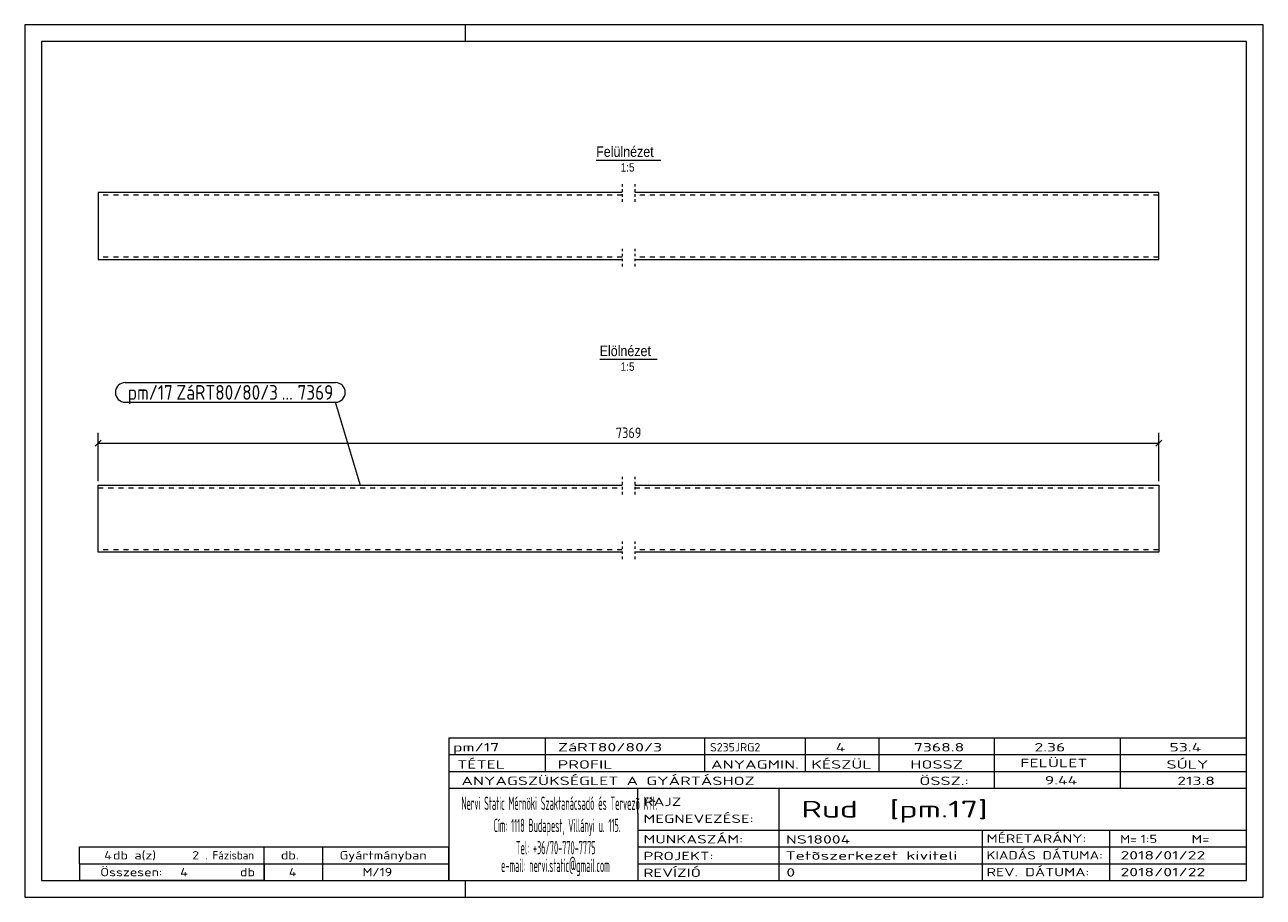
# Model space of a CAD drawing. Header units: millimetres. Extents: x 1 to 296, y 1 to 209.
import ezdxf

# ---------------------------------------------------------------- set-up
doc = ezdxf.new("R2010")
doc.units = ezdxf.units.MM
doc.header["$LTSCALE"] = 0.6
for name, pattern in [('XKITLINE00', [0]), ('XKITLINE01', [4, 1, -1, 1, -1]), ('XKITLINE02', [4, 2, -2])]:
    doc.linetypes.add(name, pattern=pattern)
for name, color, linetype, lineweight in [('DrawingSheet', 5, 'Continuous', 0), ('OtherObjectType', 1, 'Continuous', 0), ('Part', 2, 'Continuous', 0), ('PartMark', 3, 'Continuous', 0), ('Z-DIMENSIONS', 1, 'Continuous', 0)]:
    doc.layers.add(name, color=color, linetype=linetype, lineweight=lineweight)
doc.styles.add('ARIAL', font='ARIAL.TTF')
doc.styles.add('ISOCPEUR', font='ISOCPEUR.TTF')

msp = doc.modelspace()

# ---------------------------------------------------------------- linework, layer by layer
at = {"layer": 'DrawingSheet', "color": 2, "linetype": 'XKITLINE00', "lineweight": 0}
for p, q in [((296, 209), (1, 209)), ((1, 209), (1, 1)), ((106, 205), (106, 209)), ((296, 1), (296, 209)), ((106, 1), (106, 5)), ((1, 1), (296, 1))]:
    msp.add_line(p, q, dxfattribs=at)
at = {"layer": 'DrawingSheet', "color": 3, "linetype": 'XKITLINE00', "lineweight": 0}
for p, q in [((292, 205), (5, 205)), ((5, 205), (5, 5)), ((292, 5), (292, 205)), ((5, 5), (292, 5))]:
    msp.add_line(p, q, dxfattribs=at)
at = {"layer": 'OtherObjectType', "color": 6, "linetype": 'XKITLINE00', "lineweight": 0}
for p, q in [((137.11, 176.75), (152.49, 176.75)), ((137.94, 129.25), (151.66, 129.25))]:
    msp.add_line(p, q, dxfattribs=at)
at = {"layer": 'OtherObjectType', "color": 7, "linetype": 'XKITLINE00', "lineweight": 0}
for p, q in [((102, 39), (292, 39)), ((102, 39), (102, 35)), ((102, 39), (292, 39)), ((125, 35), (125, 39)), ((163, 35), (163, 39)), ((187, 35), (187, 39)), ((204.5, 35), (204.5, 39)), ((232, 35), (232, 39)), ((262, 35), (262, 39)), ((292, 35), (292, 39)), ((102, 35), (292, 35)), ((102, 35), (102, 5)), ((102, 35), (292, 35)), ((125, 31), (125, 35)), ((163, 31), (163, 35)), ((187, 31), (187, 35)), ((204.5, 31), (204.5, 35)), ((232, 31), (232, 35)), ((262, 31), (262, 35)), ((292, 31), (292, 35)), ((102, 31), (292, 31)), ((232, 27), (232, 31)), ((262, 27), (262, 31)), ((292, 27), (292, 31)), ((102, 27), (292, 27)), ((147, 21), (147, 27)), ((180.7, 17), (180.7, 27)), ((292, 21), (292, 27)), ((147, 21), (147, 5)), ((292, 17), (292, 21)), ((147, 17), (292, 17)), ((180.7, 5), (180.7, 17)), ((229.16, 13), (229.16, 17)), ((259.5, 5), (259.5, 17)), ((292, 13), (292, 17)), ((14, 9), (14, 13)), ((14, 13), (58, 13)), ((14, 13), (58, 13)), ((58, 9), (58, 13)), ((58, 13), (102, 13)), ((58, 9), (58, 13)), ((72, 9), (72, 13)), ((102, 9), (102, 13)), ((147, 13), (292, 13)), ((229.16, 5), (229.16, 13)), ((292, 9), (292, 13)), ((14, 9), (58, 9)), ((14, 9), (14, 5)), ((14, 9), (58, 9)), ((58, 9), (58, 5)), ((58, 9), (102, 9)), ((58, 5), (58, 9)), ((72, 5), (72, 9)), ((102, 5), (102, 9)), ((147, 9), (292, 9)), ((292, 5), (292, 9)), ((58, 5), (14, 5)), ((58, 5), (102, 5)), ((102, 5), (292, 5)), ((139.5, 5), (292, 5))]:
    msp.add_line(p, q, dxfattribs=at)
at = {"layer": 'Part', "color": 2, "linetype": 'XKITLINE00', "lineweight": 0}
for p, q in [((18.5, 169), (18.5, 153)), ((143.3, 169), (18.5, 169)), ((271.1, 169), (146.3, 169)), ((271.1, 153), (271.1, 169)), ((18.5, 153), (143.3, 153)), ((146.3, 153), (271.1, 153)), ((18.5, 83.23), (18.5, 99.23)), ((18.5, 99.23), (143.3, 99.23)), ((146.3, 99.23), (271.1, 99.23)), ((271.1, 99.23), (271.1, 83.23)), ((143.3, 83.23), (18.5, 83.23)), ((271.1, 83.23), (146.3, 83.23))]:
    msp.add_line(p, q, dxfattribs=at)
at = {"layer": 'Part', "color": 7, "linetype": 'XKITLINE02', "lineweight": 0}
for p, q in [((143.3, 168.4), (18.5, 168.4)), ((271.1, 168.4), (146.3, 168.4)), ((143.3, 153.6), (18.5, 153.6)), ((271.1, 153.6), (146.3, 153.6)), ((18.5, 98.63), (143.3, 98.63)), ((146.3, 98.63), (271.1, 98.63)), ((143.3, 83.83), (18.5, 83.83)), ((271.1, 83.83), (146.3, 83.83))]:
    msp.add_line(p, q, dxfattribs=at)
at = {"layer": 'Part', "color": 2, "linetype": 'XKITLINE01', "lineweight": 0}
for p, q in [((143.3, 171), (143.3, 166.4)), ((146.3, 171), (146.3, 166.4)), ((143.3, 155.6), (143.3, 151)), ((146.3, 155.6), (146.3, 151)), ((143.3, 101.23), (143.3, 96.63)), ((146.3, 101.23), (146.3, 96.63)), ((143.3, 85.83), (143.3, 81.22)), ((146.3, 85.83), (146.3, 81.22))]:
    msp.add_line(p, q, dxfattribs=at)
at = {"layer": 'PartMark', "color": 7, "linetype": 'XKITLINE00', "lineweight": 0}
for p, q in [((24.93, 123.7), (75, 123.7)), ((24.93, 119), (75, 119)), ((80.95, 99.13), (75, 119))]:
    msp.add_line(p, q, dxfattribs=at)
for centre, start, end in [((24.93, 121.35), 90, 270), ((75, 121.35), 270, 90)]:
    msp.add_arc(centre, 2.35, start, end, dxfattribs=at)
at = {"layer": 'Z-DIMENSIONS', "color": 7, "linetype": 'XKITLINE00', "lineweight": 0}
for p, q in [((19.21, 109.93), (17.79, 108.52)), ((18.5, 100.23), (18.5, 111.73)), ((18.5, 109.23), (271.1, 109.23)), ((271.81, 109.93), (270.39, 108.52)), ((271.1, 100.23), (271.1, 111.73))]:
    msp.add_line(p, q, dxfattribs=at)
at = {"layer": 'Z-DIMENSIONS', "color": 3}
for p in [(18.5, 109.23), (271.1, 109.23)]:
    msp.add_point(p, dxfattribs=at)

# ---------------------------------------------------------------- texts
at = {"layer": 'OtherObjectType', "color": 6, "style": 'ARIAL', "width": 0.85}
for s, height, p in [('Felülnézet', 2.5, (137.11, 177.5)), ('1:5', 2, (142.95, 174)), ('Elölnézet', 2.5, (137.94, 130)), ('1:5', 2, (142.95, 126.5))]:
    msp.add_text(s, height=height, dxfattribs=at).set_placement(p)
at = {"layer": 'OtherObjectType', "color": 7, "style": 'ISOCPEUR'}
for s, height, width, p in [('pm/17', 2, 1.525501, (103, 35.76)), ('ZáRT80/80/3', 2, 1.525501, (128, 35.76)), ('S235JRG2', 2, 1.02, (164.22, 35.76)), ('4', 2, 1.525501, (194.16, 35.76)), ('7368.8', 2, 1.525501, (212.78, 35.76)), ('2.36', 2, 1.525501, (241.51, 35.76)), ('53.4', 2, 1.525501, (273.67, 35.76)), ('TÉTEL', 2, 1.525501, (104, 31.66)), ('PROFIL', 2, 1.525501, (127.96, 31.66)), ('ANYAGMIN.', 2, 1.525501, (164.47, 31.66)), ('KÉSZÜL', 2, 1.525501, (188.37, 31.66)), ('HOSSZ', 2, 1.525501, (211.96, 31.66)), ('FELÜLET', 2, 1.525501, (238.13, 32)), ('SÚLY', 2, 1.525501, (272.96, 31.66)), ('ANYAGSZÜKSÉGLET A GYÁRTÁSHOZ', 2, 1.525501, (105, 27.75)), ('ÖSSZ.:', 2, 1.525501, (214.1, 27.75)), ('9.44', 2, 1.525501, (243.97, 27.88)), ('213.8', 2, 1.525501, (275.52, 27.75)), ('Nervi Static Mérnöki\xa0Szaktanácsadó\xa0és\xa0Tervezõ Kft.', 3.1765, 0.403093, (105, 21.82)), ('RAJZ', 2, 1.445, (148.38, 22.78)), ('Rud  [pm.17]', 4, 1.474651, (186, 20)), ('MEGNEVEZÉSE:', 2, 1.445, (148.38, 18.72)), ('Cím:\xa01118 Budapest, Villányi u. 115.', 3.1765, 0.403093, (112.69, 16.53)), ('MUNKASZÁM:', 2, 1.445, (148.38, 13.84)), ('NS18004', 2, 1.525501, (182.28, 13.78)), ('MÉRETARÁNY:', 2, 1.36, (230.1, 14)), ('M=', 2, 1.211571, (261.91, 13.84)), ('1:5', 2, 1.275, (266.79, 13.9)), ('M=', 2, 1.275, (278.95, 13.87)), ('4', 2, 1.211571, (19.9, 10)), ('db a(z)', 2, 1.211571, (22, 10)), ('2', 2, 1.211571, (40.86, 10)), ('. Fázisban', 2, 0.935, (44, 10)), ('db.', 2, 1.211571, (62, 10)), ('Gyártmányban', 2, 1.211571, (76, 10)), ('Tel:\xa0+36/70-770-7775', 3.1765, 0.403093, (117.97, 11.24)), ('PROJEKT:', 2, 1.445, (148.38, 9.84)), ('Tetõszerkezet kiviteli ', 2, 1.525501, (182.2, 9.94)), ('KIADÁS DÁTUMA:', 2, 1.275, (230.1, 10)), ('2018/01/22', 2, 1.525501, (262, 10)), ('e-mail:\xa0nervi.static@gmail.com', 3.1765, 0.403093, (114.45, 7)), ('Összesen:            db', 2, 1.211571, (19, 6)), ('4', 2, 1.211571, (38.02, 6)), ('4', 2, 1.211571, (63.9, 6)), ('M/19', 2, 1.211571, (81.43, 6)), ('REVÍZIÓ', 2, 1.445, (148.38, 5.84)), ('0', 2, 1.525501, (182.41, 5.92)), ('REV. DÁTUMA:', 2, 1.36, (230.1, 6)), ('2018/01/22', 2, 1.525501, (262, 6))]:
    msp.add_text(s, height=height, dxfattribs=dict(at, width=width)).set_placement(p)
at = {"layer": 'PartMark', "color": 3, "style": 'ISOCPEUR', "width": 0.85}
for s, p in [('pm/17', (25.53, 119.6)), ('ZáRT80/80/3', (37.11, 119.6)), ('7369', (65.97, 119.6)), ('...', (62.22, 119.6))]:
    msp.add_text(s, height=3.5, dxfattribs=at).set_placement(p)
at = {"layer": 'Z-DIMENSIONS', "color": 3, "style": 'ISOCPEUR', "width": 0.85}
msp.add_text('7369', height=2.5, dxfattribs=at).set_placement((141.79, 110.48))

doc.saveas('drawing.dxf')
